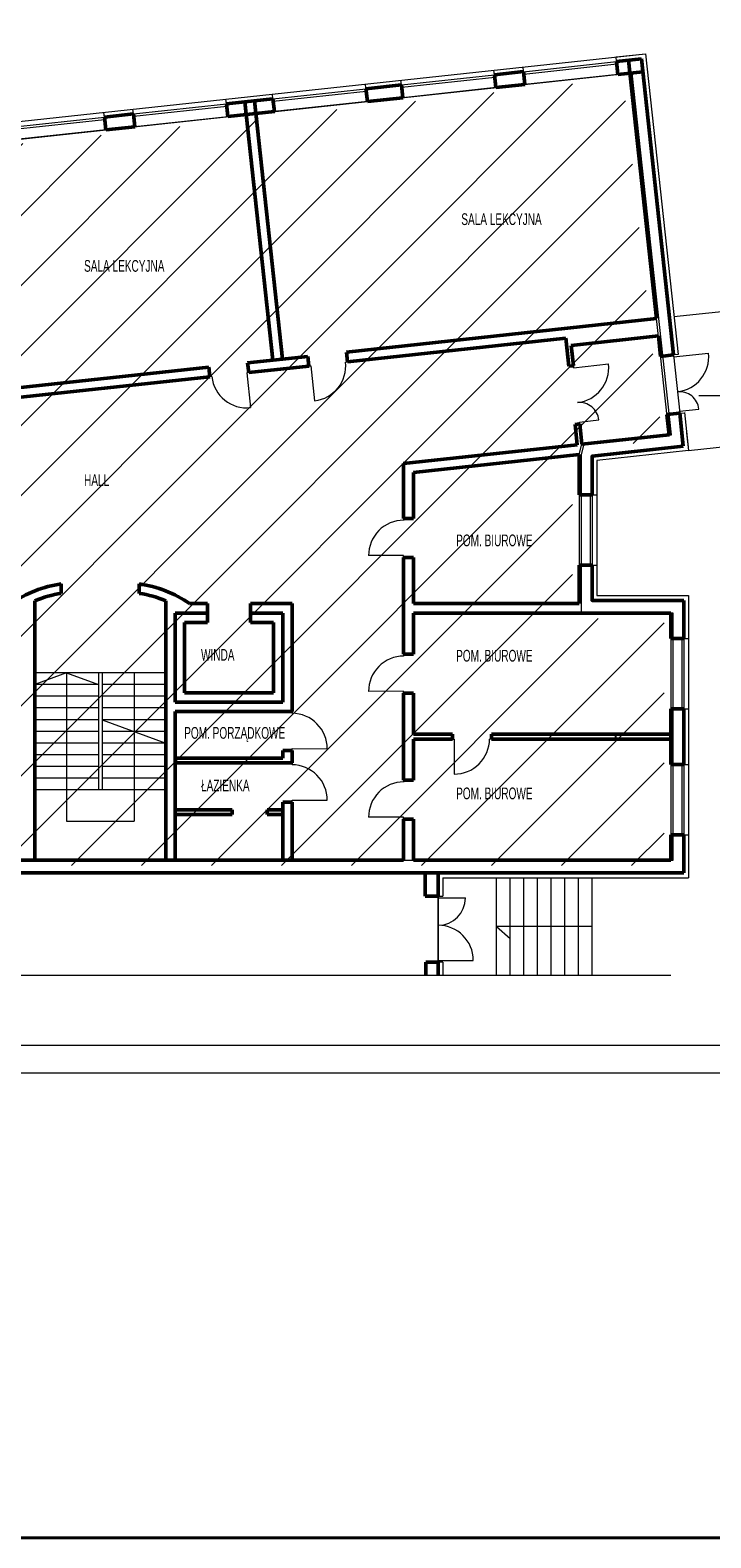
# Model space of a CAD drawing. Header units: millimetres. Extents: x 72202 to 304796, y 21658 to 519946.
# Tile 84 of 95: x 197425 to 199171, y 229636 to 233502. Entities that reach past the tile are written whole.
import ezdxf

# ---------------------------------------------------------------- set-up
doc = ezdxf.new("R2010")
doc.units = ezdxf.units.MM
for name, color, linetype, lineweight in [('linia - gruba - projektowana', 170, 'Continuous', 50), ('linia - kreskowanie', 9, 'Continuous', 5), ('LINIA CIENKA', 7, 'Continuous', 13), ('LINIA WYMIAROWANIE', 1, 'Continuous', 9), ('OPISY', 251, 'Continuous', 9)]:
    doc.layers.add(name, color=color, linetype=linetype, lineweight=lineweight)
doc.layers.add('LINIA-NIE DRUKOWAĆ', color=3, linetype='Continuous', lineweight=20, plot=False)
doc.styles.get("Standard").update_dxf_attribs({"font": 'ARIALN.TTF', "width": 0.75})

msp = doc.modelspace()

# ---------------------------------------------------------------- hatches: boundary and pattern name
at = {"layer": 'linia - kreskowanie'}
h = msp.add_hatch(dxfattribs=at)
h.set_pattern_fill('ANSI31', color=8, scale=40)
h.set_pattern_definition([(45, (56602.46, 42477.22), (-89.80256, 89.80256), [])])
h.paths.add_polyline_path([(198815.482, 232399.922), (198822.567, 232425.835), (199046.258, 232450.065), (198945.786, 233377.64), (196018.409, 233060.554), (196086.575, 232431.235), (196223.298, 232446.045), (196223.216, 232218.499), (196223.216, 232017.898), (196333.089, 232017.898), (196333.089, 231359.898), (199050.842, 231359.898), (199050.842, 231992.898), (198815.905, 231992.898)])

# ---------------------------------------------------------------- linework, layer by layer
at = {"layer": 'linia - gruba - projektowana'}
for p, q in [((198929.01, 233421.086), (198992.638, 233427.978)), ((198929.01, 233421.086), (198932.563, 233388.277)), ((198959.829, 233424.424), (199031.549, 232762.297)), ((198992.638, 233427.978), (199074.857, 232668.917)), ((198615.831, 233387.257), (198619.395, 233354.356)), ((198615.842, 233387.164), (198690.405, 233395.241)), ((198690.405, 233395.241), (198693.959, 233362.433)), ((198932.563, 233388.277), (198996.191, 233395.169)), ((198286.249, 233351.652), (198289.823, 233318.658)), ((198286.249, 233351.652), (198289.823, 233318.658)), ((198286.269, 233351.466), (198377.237, 233361.319)), ((198377.237, 233361.319), (198380.791, 233328.511)), ((198619.395, 233354.356), (198693.959, 233362.433)), ((197975.576, 233317.906), (197928.353, 233312.791)), ((197928.353, 233312.791), (197931.916, 233279.89)), ((198047.655, 233325.714), (197975.576, 233317.906)), ((197975.576, 233317.906), (198047.296, 232655.779)), ((198000.431, 233320.599), (198072.151, 232658.472)), ((198047.655, 233325.714), (198051.219, 233292.813)), ((198289.823, 233318.658), (198380.791, 233328.511)), ((197615.174, 233278.963), (197618.748, 233245.969)), ((197689.748, 233286.946), (197615.184, 233278.87)), ((197689.748, 233286.946), (197693.312, 233254.045)), ((198051.219, 233292.813), (197931.916, 233279.89)), ((197693.312, 233254.045), (197618.748, 233245.969)), ((198236.201, 232676.147), (199031.549, 232762.297)), ((198238.894, 232651.292), (198798.62, 232711.92)), ((198798.62, 232711.92), (198806.427, 232639.842)), ((198812.704, 232693.329), (199036.395, 232717.558)), ((198812.704, 232693.329), (198818.357, 232641.134)), ((199036.395, 232717.558), (199042.049, 232665.364)), ((197982.684, 232648.687), (198136.783, 232665.378)), ((197982.684, 232648.687), (197985.376, 232623.832)), ((198136.783, 232665.378), (198139.475, 232640.524)), ((198236.201, 232676.147), (198238.894, 232651.292)), ((199042.049, 232665.364), (199074.857, 232668.917)), ((196998.441, 232542.076), (197883.266, 232637.918)), ((197001.133, 232517.222), (197885.958, 232613.063)), ((197883.266, 232637.918), (197885.958, 232613.063)), ((197985.376, 232623.832), (198139.475, 232640.524)), ((198818.357, 232641.134), (198806.427, 232639.842)), ((198834.51, 232492.006), (198822.58, 232490.714)), ((198822.58, 232490.714), (198828.234, 232438.519)), ((198834.51, 232492.006), (198840.164, 232439.812)), ((199058.202, 232516.236), (199091.01, 232519.79)), ((199058.202, 232516.236), (199063.855, 232464.041)), ((199091.01, 232519.79), (199100.217, 232434.787)), ((198840.164, 232439.812), (199063.855, 232464.041)), ((198382.839, 232390.276), (198828.234, 232438.519)), ((198407.839, 232367.837), (198833.08, 232413.898)), ((198833.08, 232413.898), (198833.08, 232310.11)), ((198382.839, 232390.276), (198382.839, 232249.856)), ((198407.839, 232249.856), (198407.839, 232367.837)), ((198866.08, 232310.11), (198833.08, 232310.11)), ((198407.839, 232249.856), (198382.839, 232249.856)), ((198382.839, 232149.856), (198382.839, 231901.624)), ((198407.839, 232149.856), (198382.839, 232149.856)), ((198407.839, 232031.874), (198407.839, 232149.856)), ((198833.08, 232130.11), (198833.08, 232031.874)), ((198866.08, 232130.11), (198833.08, 232130.11)), ((197504.792, 232081.874), (197504.792, 232057.635)), ((197704.792, 232081.874), (197704.792, 232057.635)), ((197436.792, 232038.238), (197436.792, 231373.874)), ((197772.792, 232038.238), (197772.792, 231373.874)), ((197833.292, 232031.874), (197879.792, 232031.874)), ((197879.792, 231982.874), (197879.792, 232031.874)), ((197989.792, 232031.874), (198096.792, 232031.874)), ((197989.792, 231982.874), (197989.792, 232031.874)), ((198096.792, 232031.874), (198096.792, 231754.874)), ((198833.08, 232031.874), (198407.839, 232031.874)), ((199101.44, 232039.874), (199101.44, 231941.624)), ((197796.792, 232006.874), (197879.792, 232006.874)), ((197796.792, 232006.874), (197796.792, 231778.874)), ((197989.792, 232006.874), (198072.792, 232006.874)), ((198072.792, 232006.874), (198072.792, 231778.874)), ((198407.839, 232006.874), (199068.44, 232006.874)), ((199068.44, 232006.874), (199068.44, 231941.624)), ((197820.792, 231982.874), (197879.792, 231982.874)), ((197820.792, 231982.874), (197820.792, 231802.874)), ((197989.792, 231982.874), (198048.792, 231982.874)), ((198048.792, 231982.874), (198048.792, 231802.874)), ((199101.44, 231941.624), (199068.44, 231941.624)), ((198407.839, 231901.624), (198382.839, 231901.624)), ((197820.792, 231802.874), (198048.792, 231802.874)), ((198382.839, 231801.624), (198382.839, 231579.124)), ((198407.839, 231801.624), (198382.839, 231801.624)), ((197796.792, 231778.874), (198072.792, 231778.874)), ((199068.44, 231761.624), (199068.44, 231619.124)), ((199101.44, 231761.624), (199068.44, 231761.624)), ((199101.44, 231761.624), (199101.44, 231619.124)), ((197796.792, 231754.874), (198096.792, 231754.874)), ((197796.792, 231754.874), (197796.792, 231373.874)), ((198507.839, 231696.374), (198407.839, 231696.374)), ((198507.839, 231684.374), (198407.839, 231684.374)), ((199068.44, 231696.374), (198607.839, 231696.374)), ((199068.44, 231684.374), (198607.839, 231684.374)), ((198072.792, 231654.874), (198096.792, 231654.874)), ((198072.792, 231654.874), (198072.792, 231634.874)), ((198096.792, 231654.874), (198096.792, 231622.874)), ((197796.792, 231634.874), (198072.792, 231634.874)), ((197796.792, 231622.874), (198096.792, 231622.874)), ((199101.44, 231619.124), (199068.44, 231619.124)), ((198407.839, 231579.124), (198382.839, 231579.124)), ((197796.792, 231502.874), (197942.792, 231502.874)), ((197796.792, 231490.874), (197942.792, 231490.874)), ((197942.792, 231502.874), (197942.792, 231490.874)), ((198032.792, 231502.874), (198032.792, 231490.874)), ((198032.792, 231502.874), (198072.792, 231502.874)), ((198032.792, 231490.874), (198072.792, 231490.874)), ((198072.792, 231522.874), (198072.792, 231373.874)), ((198072.792, 231522.874), (198096.792, 231522.874)), ((198096.792, 231522.874), (198096.792, 231373.874)), ((198382.839, 231479.124), (198382.839, 231373.874)), ((198407.839, 231479.124), (198382.839, 231479.124)), ((199068.44, 231439.124), (199068.44, 231373.874)), ((199101.44, 231439.124), (199068.44, 231439.124)), ((199101.44, 231439.124), (199101.44, 231340.874)), ((196575.292, 231373.874), (198382.839, 231373.874)), ((198407.839, 231373.874), (199068.44, 231373.874)), ((196575.292, 231340.874), (198232.445, 231340.874)), ((198232.445, 231340.874), (199101.44, 231340.874)), ((198438.267, 231341.522), (198438.308, 231281.843)), ((198471.44, 231340.874), (198471.44, 231281.843)), ((198440.083, 231111.874), (198440.083, 231078.874)), ((198471.44, 231111.874), (198471.44, 231078.874))]:
    msp.add_line(p, q, dxfattribs=at)
at = {"layer": 'linia - gruba - projektowana', "ltscale": 1.2}
for p, q in [((198438.308, 231281.843), (198471.44, 231281.843)), ((198440.083, 231111.874), (198471.44, 231111.874))]:
    msp.add_line(p, q, dxfattribs=at)
at = {"layer": 'linia - gruba - projektowana'}
for points in [[(199100.217, 232434.787), (198866.08, 232409.426), (198866.08, 232310.11)], [(198866.08, 232130.11), (198866.08, 232039.874), (199101.44, 232039.874)], [(198407.839, 231901.624), (198407.839, 232006.874)], [(198407.839, 231696.374), (198407.839, 231801.624)], [(198407.839, 231579.124), (198407.839, 231684.374)], [(198507.839, 231684.374), (198507.839, 231696.374)], [(198607.839, 231684.374), (198607.839, 231696.374)], [(198407.839, 231373.874), (198407.839, 231479.124)]]:
    msp.add_lwpolyline(points, dxfattribs=at)
for centre, radius, start, end in [((197544.33, 231790.141), 294.4, 97.718015, 124.804511), ((197665.255, 231790.141), 294.4, 55.195489, 82.281985), ((197544.33, 231790.141), 270.4, 98.407798, 113.434263), ((197665.255, 231790.141), 270.4, 66.565737, 81.592202)]:
    msp.add_arc(centre, radius, start, end, dxfattribs=at)
at = {"layer": 'LINIA CIENKA'}
for p, q in [((196028.86, 233119.02), (199003.276, 233441.2)), ((198690.433, 233395.026), (198929.028, 233420.964)), ((198929.01, 233421.086), (198927.712, 233433.109)), ((198927.717, 233433.016), (199003.276, 233441.2)), ((199003.276, 233441.2), (199086.787, 232670.21)), ((198377.252, 233361.227), (198615.846, 233387.165)), ((198377.9, 233355.262), (198616.495, 233381.2)), ((198615.842, 233387.164), (198614.544, 233399.188)), ((198690.405, 233395.241), (198689.108, 233407.264)), ((198691.082, 233389.061), (198929.676, 233414.999)), ((198932.563, 233388.277), (198693.959, 233362.433)), ((198047.67, 233325.621), (198286.264, 233351.559)), ((198048.318, 233319.656), (198286.912, 233345.594)), ((198286.249, 233351.652), (198284.951, 233363.676)), ((198377.237, 233361.319), (198375.94, 233373.343)), ((198619.405, 233354.263), (198380.801, 233328.418)), ((197689.773, 233286.761), (197928.367, 233312.699)), ((197690.422, 233280.796), (197929.016, 233306.734)), ((197928.353, 233312.791), (197927.055, 233324.815)), ((198047.67, 233325.621), (198046.372, 233337.645)), ((198289.823, 233318.658), (198051.219, 233292.813)), ((197376.595, 233252.932), (197615.189, 233278.87)), ((197377.243, 233246.967), (197615.838, 233272.905)), ((197615.189, 233278.87), (197613.891, 233290.894)), ((197689.748, 233286.946), (197688.451, 233298.97)), ((197931.926, 233279.797), (197693.322, 233253.952)), ((197618.748, 233245.969), (197380.144, 233220.124)), ((199076.288, 232767.143), (199495.292, 232812.528)), ((198233.923, 232650.754), (198238.894, 232651.292)), ((198233.923, 232650.754), (198238.894, 232651.292)), ((198818.896, 232636.163), (198908.372, 232645.855)), ((199086.787, 232670.21), (199074.857, 232668.917)), ((199074.857, 232668.917), (199091.01, 232519.79)), ((199074.857, 232668.917), (199075.395, 232663.947)), ((199075.395, 232663.947), (199164.872, 232673.638)), ((197890.929, 232613.602), (197885.958, 232613.063)), ((197890.929, 232613.602), (197885.958, 232613.063)), ((197985.376, 232623.832), (197980.406, 232623.294)), ((197985.376, 232623.832), (197980.406, 232623.294)), ((197984.526, 232623.74), (197980.406, 232623.294)), ((197984.526, 232623.74), (197980.406, 232623.294)), ((197980.406, 232623.294), (197990.097, 232533.817)), ((197986.227, 232623.924), (197981.256, 232623.386)), ((197985.376, 232623.832), (197981.256, 232623.386)), ((198139.475, 232640.524), (198144.446, 232641.062)), ((198139.475, 232640.524), (198144.446, 232641.062)), ((198140.326, 232640.616), (198144.446, 232641.062)), ((198140.326, 232640.616), (198144.446, 232641.062)), ((198144.446, 232641.062), (198154.138, 232551.585)), ((198818.357, 232641.134), (198818.896, 232636.163)), ((199090.471, 232524.761), (199140.181, 232530.145)), ((198833.972, 232496.977), (198883.681, 232502.362)), ((198834.51, 232492.006), (198833.972, 232496.977)), ((199091.01, 232519.79), (199090.471, 232524.761)), ((199091.01, 232519.79), (199102.969, 232520.813)), ((199102.94, 232521.082), (199113.44, 232424.149)), ((199108.594, 232468.887), (199113.44, 232424.149)), ((199113.44, 232424.149), (199495.292, 232465.51)), ((198833.08, 232310.11), (198833.08, 232135.662)), ((198861.08, 232310.11), (198861.08, 232130.11)), ((198866.08, 232310.11), (198866.08, 232130.11)), ((198866.08, 232310.11), (198878.08, 232310.11)), ((198382.839, 232249.856), (198382.839, 232244.856)), ((198382.839, 232154.856), (198292.84, 232154.435)), ((198382.839, 232149.856), (198382.839, 232154.856)), ((198833.08, 232135.662), (198833.08, 232130.11)), ((198866.08, 232130.11), (198878.08, 232130.11)), ((199113.44, 232051.874), (199113.44, 231328.874)), ((199068.44, 231941.624), (199068.44, 231767.176)), ((199096.44, 231941.624), (199096.44, 231761.624)), ((199101.44, 231941.624), (199101.44, 231761.624)), ((199101.44, 231941.624), (199113.44, 231941.624)), ((198382.839, 231901.624), (198382.839, 231896.624)), ((197772.792, 231853.874), (197436.792, 231853.874)), ((197599.792, 231853.874), (197436.792, 231853.874)), ((197518.292, 231853.874), (197436.792, 231823.874)), ((197518.292, 231853.874), (197518.292, 231553.874)), ((197518.292, 231853.874), (197599.792, 231823.874)), ((197599.792, 231853.874), (197599.792, 231553.874)), ((197609.792, 231853.874), (197609.792, 231553.874)), ((197772.792, 231853.874), (197609.792, 231853.874)), ((197691.292, 231853.874), (197691.292, 231473.874)), ((197599.792, 231823.874), (197436.792, 231823.874)), ((197772.792, 231823.874), (197609.792, 231823.874)), ((198382.839, 231806.624), (198292.84, 231806.203)), ((198382.839, 231801.624), (198382.839, 231806.624)), ((197599.792, 231793.874), (197436.792, 231793.874)), ((197599.792, 231763.874), (197436.792, 231763.874)), ((197772.792, 231793.874), (197609.792, 231793.874)), ((197772.792, 231763.874), (197609.792, 231763.874)), ((199068.44, 231767.176), (199068.44, 231761.624)), ((199101.44, 231761.624), (199113.44, 231761.624)), ((197599.792, 231733.874), (197436.792, 231733.874)), ((197772.792, 231733.874), (197609.792, 231733.874)), ((197609.792, 231733.874), (197772.792, 231673.874)), ((198096.792, 231754.874), (198096.792, 231749.874)), ((197599.792, 231703.874), (197436.792, 231703.874)), ((197772.792, 231703.874), (197609.792, 231703.874)), ((198507.839, 231684.374), (198512.839, 231684.374)), ((198512.839, 231684.374), (198512.418, 231594.375)), ((198607.839, 231684.374), (198602.839, 231684.374)), ((197599.792, 231673.874), (197436.792, 231673.874)), ((197599.792, 231643.874), (197436.792, 231643.874)), ((197772.792, 231673.874), (197609.792, 231673.874)), ((197772.792, 231643.874), (197609.792, 231643.874)), ((198096.792, 231654.874), (198096.792, 231659.874)), ((198096.792, 231659.874), (198186.791, 231659.453)), ((197599.792, 231613.874), (197436.792, 231613.874)), ((197772.792, 231613.874), (197609.792, 231613.874)), ((198096.792, 231622.874), (198096.792, 231617.874)), ((199068.44, 231619.124), (199068.44, 231439.124)), ((199096.44, 231619.124), (199096.44, 231439.124)), ((199101.44, 231619.124), (199101.44, 231439.124)), ((199101.44, 231619.124), (199113.44, 231619.124)), ((197599.792, 231583.874), (197436.792, 231583.874)), ((197772.792, 231583.874), (197609.792, 231583.874)), ((198382.839, 231579.124), (198382.839, 231574.124)), ((197772.792, 231553.874), (197436.792, 231553.874)), ((197518.292, 231553.874), (197518.292, 231473.874)), ((198096.792, 231522.874), (198096.792, 231527.874)), ((198096.792, 231527.874), (198186.791, 231527.453)), ((197518.292, 231473.874), (197691.292, 231473.874)), ((198382.839, 231484.124), (198292.84, 231483.703)), ((198382.839, 231479.124), (198382.839, 231484.124)), ((199101.44, 231439.124), (199113.44, 231439.124)), ((198483.44, 231328.874), (198483.427, 231281.874)), ((198483.44, 231328.874), (199113.44, 231328.874)), ((198621.44, 231078.874), (198621.44, 231328.874)), ((198656.44, 231078.874), (198656.44, 231328.874)), ((198691.44, 231078.874), (198691.44, 231328.874)), ((198726.44, 231078.874), (198726.44, 231328.874)), ((198761.44, 231078.874), (198761.44, 231328.874)), ((198796.44, 231078.874), (198796.44, 231328.874)), ((198831.44, 231078.874), (198831.44, 231328.874)), ((198866.44, 231078.874), (198866.44, 231328.874)), ((198471.44, 231281.843), (198483.44, 231281.874)), ((198471.44, 231281.843), (198471.44, 231111.874)), ((198471.44, 231111.874), (198471.44, 231281.843)), ((198471.44, 231276.843), (198471.44, 231281.843)), ((198471.44, 231281.843), (198471.44, 231276.843)), ((198471.44, 231276.843), (198541.44, 231276.843)), ((198866.44, 231203.874), (198621.44, 231203.874)), ((198621.44, 231203.874), (198656.44, 231173.157)), ((198471.44, 231116.843), (198561.44, 231116.843)), ((198483.44, 231111.874), (198471.44, 231111.874)), ((198483.44, 231111.874), (198483.44, 231078.874))]:
    msp.add_line(p, q, dxfattribs=at)
msp.add_lwpolyline([(193953.292, 230898.874), (193953.292, 233726.323), (200483.292, 233726.323), (200483.292, 230898.874)], close=True, dxfattribs=at)
for points in [[(198976.342, 233392.37), (196042.005, 233074.53), (196110.171, 232445.211), (196246.894, 232460.021), (196246.812, 232232.475), (196246.812, 232232.475), (196246.812, 232031.874), (196356.686, 232031.874), (196356.686, 231373.874), (199074.439, 231373.874), (199074.439, 232006.874), (198839.501, 232006.874), (198839.373, 232130.11)], [(198833.187, 232310.11), (198833.08, 232413.898), (198840.164, 232439.812), (199063.855, 232464.041), (198963.383, 233391.616)], [(199113.44, 232424.149), (198878.08, 232398.655), (198878.08, 232051.874), (199113.44, 232051.874)]]:
    msp.add_lwpolyline(points, dxfattribs=at)
for centre, radius, start, end in [((198144.446, 232641.062), 90, 276.182017, 6.182017), ((198818.896, 232636.163), 90, 276.182017, 6.182017), ((199075.395, 232663.947), 90, 276.182017, 6.182017), ((197980.406, 232623.294), 90, 186.182017, 276.182017), ((199090.471, 232524.761), 50, 6.182017, 96.182017), ((198833.972, 232496.977), 50, 6.182017, 96.182017), ((198383.26, 232154.858), 90.421, 90.266818, 180.268069), ((198383.26, 231806.626), 90.421, 90.266818, 180.268069), ((198096.371, 231659.876), 90.421, 359.731931, 89.733182), ((198512.841, 231684.795), 90.421, 269.731931, 359.733182), ((198096.371, 231527.876), 90.421, 359.731931, 89.733182), ((198383.26, 231484.126), 90.421, 90.266818, 180.268069), ((198471.44, 231276.843), 70, 270, 0), ((198471.44, 231276.843), 70, 270, 0), ((198471.44, 231116.843), 90, 0, 90), ((198471.44, 231116.843), 90, 0, 90)]:
    msp.add_arc(centre, radius, start, end, dxfattribs=at)
at = {"layer": 'LINIA WYMIAROWANIE', "lineweight": -3, "ltscale": 1.2}
msp.add_line((198926.347, 231696.374), (198926.347, 231684.374), dxfattribs=at)
at = {"layer": 'LINIA WYMIAROWANIE', "lineweight": 40, "ltscale": 4}
msp.add_lwpolyline([(191803.589, 235575.495), (203020.483, 235575.495), (203020.483, 229636.439), (191803.589, 229636.439)], close=True, dxfattribs=at)
at = {"layer": 'LINIA-NIE DRUKOWAĆ'}
msp.add_lwpolyline([(193653.292, 233798.874), (193653.292, 230828.874), (200553.292, 230828.874), (200553.292, 233798.874)], close=True, dxfattribs=at)
msp.add_lwpolyline([(193653.292, 233798.874), (193653.292, 230828.874), (200553.292, 230828.874), (200553.292, 233798.874)], close=True, dxfattribs=at)
for points in [[(198976.342, 233392.37), (196042.005, 233074.53), (196110.171, 232445.211), (196246.894, 232460.021), (196246.812, 232232.475), (196246.812, 232232.475), (196246.812, 232031.874), (196356.686, 232031.874), (196356.686, 231373.874), (199074.439, 231373.874), (199074.439, 232006.874), (198839.501, 232006.874), (198839.079, 232413.898), (198846.163, 232439.812), (199069.855, 232464.041), (198969.382, 233391.616)], [(195456.649, 231078.874), (199068.44, 231078.874)]]:
    msp.add_lwpolyline(points, dxfattribs=at)
at = {"layer": 'OPISY'}
msp.add_line((199139.925, 232565.28), (199243.65, 232565.229), dxfattribs=at)

# ---------------------------------------------------------------- texts
at = {"layer": 'OPISY', "char_height": 30, "attachment_point": 1}
for s, insert, width in [('{\\W3.13918; }SALA LEKCYJNA', (198500.781, 233032.041), 237.09004), ('{\\W3.13918; }SALA LEKCYJNA', (197533.087, 232912.279), 237.09004), ('{\\W3.13918; }HALL ', (197533.087, 232363.169), 385.25632), ('{\\W3.13918; }POM. BIUROWE', (198487.477, 232208.582), 306.53102), ('{\\W3.13918; }WINDA', (197833.151, 231915.115), 237.09004), ('{\\W3.13918; }POM. BIUROWE', (198487.477, 231912.918), 306.53102), ('{\\W3.13918; }POM. PORZĄDKOWE', (197789.934, 231715.093), 345.78163), ('{\\W3.13918; }ŁAZIENKA', (197833.151, 231580.115), 237.09004), ('{\\W3.13918; }POM. BIUROWE', (198487.477, 231559.918), 306.53102)]:
    msp.add_mtext(s, dxfattribs=dict(at, insert=insert, width=width))

doc.saveas('drawing.dxf')
